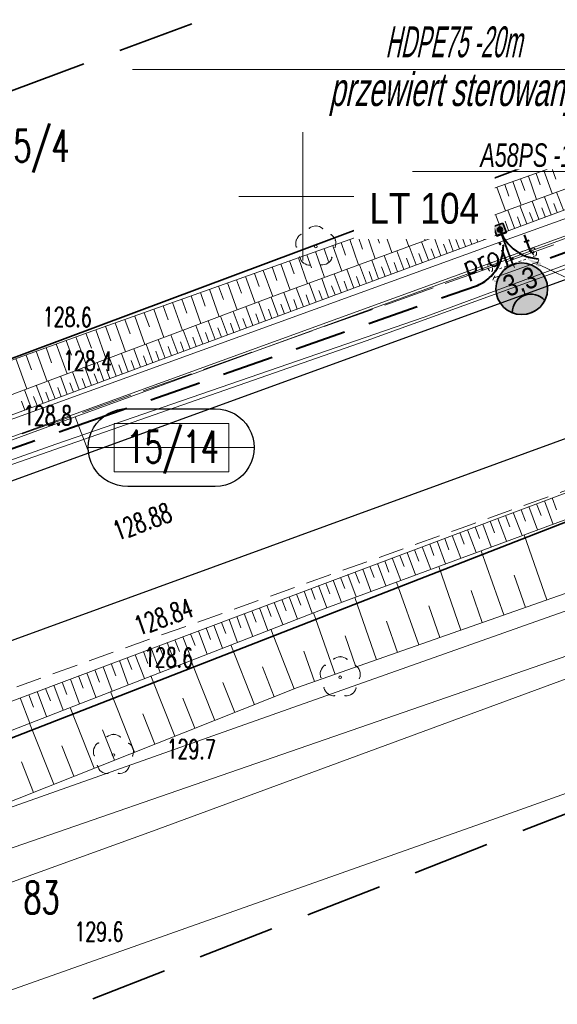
# Model space of a CAD drawing. Header units: metres. Extents: x 6496648 to 6497944, y 5962794 to 5963351.
# Tile 62 of 91: x 6497389 to 6497410, y 5963069 to 5963107. Entities that reach past the tile are written whole.
import ezdxf
from ezdxf import colors
from ezdxf.entities.mleader import LeaderData, LeaderLine
from ezdxf.math import Vec2, Vec3

# ---------------------------------------------------------------- set-up
doc = ezdxf.new("R2010")
doc.units = ezdxf.units.M
doc.header["$MEASUREMENT"] = 0
for name, pattern in [('DASHED', [19.05, 12.7, -6.35]), ('HIDDEN', [0.375, 0.25, -0.125]), ('L_0_04', [1.5, 1, -0.5]), ('mz2.0_0.5', [2.5, 2, -0.5])]:
    doc.linetypes.add(name, pattern=pattern)
doc.layers.get('0').update_dxf_attribs({"color": 8, "linetype": 'CONTINUOUS', "lineweight": 13})
doc.layers.get('DEFPOINTS').update_dxf_attribs({"linetype": 'CONTINUOUS', "lineweight": 0})
for name, color, linetype, lineweight in [('000_INNE__NIEZYDENTYFIKOWANE_', 8, 'CONTINUOUS', 13), ('211_NR_DZIAlKI', 7, 'CONTINUOUS', 25), ('217_GRANICA_KONTURU_KLASYFIKCYJNEGO', 8, 'CONTINUOUS', 13), ('218_GRANICA_UzYTKU', 8, 'CONTINUOUS', 13), ('219_LINIA_GRANICY', 3, 'CONTINUOUS', 35), ('CHODNIK__POWIERZCHNIA_', 8, 'L_0_04', 13), ('drzewo_lisciaste__punkt_', 8, 'CONTINUOUS', 13), ('E_działki', 96, 'CONTINUOUS', 30), ('E_proj_opisy_ośw.', 7, 'CONTINUOUS', 13), ('E_proj_osłona r. dz._obw. 200', 204, 'L_0_04', 20), ('E_proj_osłona r. dz._opis_obw. 100', 204, 'CONTINUOUS', 9), ('E_proj_osłona r. opis_obw. 100', 166, 'CONTINUOUS', 9), ('E_proj_ośw_latarnia', 1, 'CONTINUOUS', 35), ('E_proj_ośw_linia_obw. 100', 1, 'L_0_04', 40), ('JEZDNIA__POWIERZCHNIA_', 8, 'CONTINUOUS', 25), ('OGRODZENIE_TRWAlE__LINIA_', 8, 'CONTINUOUS', 13), ('PRZEWoD_ELEKTROENERGETYCZNY__LINIA_', 1, 'CONTINUOUS', 13), ('PRZEWoD_GAZOWY__LINIA_', 54, 'CONTINUOUS', 13), ('PRZEWoD_TELEKOMUNIKACYJNY__LINIA_', 30, 'CONTINUOUS', 13), ('przewód telekomunikacyjny - projektowany lub w budowie (linia) - ob. projektowany', 30, 'mz2.0_0.5', 13), ('przewód telekomunikacyjny - projektowany lub w budowie (linia) - ob. projektowany-Atr1', 30, 'mz2.0_0.5', 13), ('PUNKT_WYSOKOsCIOWY_NATURALNY_ATR2', 8, 'CONTINUOUS', 13), ('PUNKT_WYSOKOsCIOWY_SZTUCZNY_ATR2', 8, 'CONTINUOUS', 13), ('siatka', 8, 'CONTINUOUS', 13), ('SKARPA_NIEUMOCNIONA__POWIERZCHNIA_', 8, 'CONTINUOUS', 13), ('ZAKRES', 190, 'L_0_04', 35)]:
    doc.layers.add(name, color=color, linetype=linetype, lineweight=lineweight)
doc.layers.add('E_pomocnicza', color=3, linetype='CONTINUOUS', lineweight=13, plot=False)
doc.styles.add('Andy', font='arial.ttf', dxfattribs={"height": 2})
doc.styles.add('Annotative', font='simplex.shx')
doc.styles.add('Narrow', font='ARIALN.TTF', dxfattribs={"height": 2})
doc.styles.get("Standard").update_dxf_attribs({"font": 'simplex.shx'})
doc.dimstyles.new('wymiary', dxfattribs={"dimtxt": 0.65, "dimasz": 0.25, "dimexe": 0.25, "dimexo": 1, "dimgap": 0.1, "dimtad": 1, "dimzin": 1, "dimtxsty": 'Annotative', "dimblk": 'OBLIQUE', "dimcen": 0.0025, "dimdle": 0.05, "dimadec": 0, "dimazin": 0, "dimtfac": 1, "dimtmove": 0, "dimatfit": 3, "dimldrblk": 'NONE', "dimfxl": 1, "dimarcsym": 0})

# ---------------------------------------------------------------- blocks, each defined once
blk = doc.blocks.new('A$C5E955987')
at = {"layer": 'E_proj_ośw_latarnia'}
h = blk.add_hatch(color=7, dxfattribs=at)
h.dxf.hatch_style = 1
h.paths.add_polyline_path([(3.223, 1.824, 1), (3.408, 1.892, 1)], flags=0)
h.paths.add_polyline_path([(3.2, 1.606), (3.567, 1.742), (3.431, 2.111), (3.064, 1.976)])
h.paths.add_polyline_path([(3.223, 1.824, -1), (3.408, 1.892, -1)], flags=16)
h.paths.add_polyline_path([(0.071, 1.38, -0.683546), (0.557, 0.106, 0.679532), (1.952, 1.355, 0.687575)])
h = blk.add_hatch(color=7, dxfattribs=at)
h.dxf.hatch_style = 1
h.paths.add_polyline_path([(3.223, 1.824, 1), (3.408, 1.892, 1)])
blk.add_hatch(color=256, dxfattribs=at).paths.add_polyline_path([(0.071, 1.38, 0.389707), (0.557, 0.106), (0.557, 0.106, 0.683546)])
blk.add_lwpolyline([(3.567, 1.742), (3.2, 1.606), (3.064, 1.976), (3.431, 2.111)], close=True, dxfattribs=at)
at = {"layer": 'E_proj_ośw_latarnia', "flags": 128}
blk.add_lwpolyline([(3.132, 1.791), (1.952, 1.355)], dxfattribs=at)
at = {"layer": 'E_proj_ośw_latarnia'}
blk.add_lwpolyline([(0.071, 1.38, 0.389707), (0.557, 0.106), (0.557, 0.106, 0.683546)], format="xyb", close=True, dxfattribs=at)
for centre, radius in [((1.007, 1.007), 1.007), ((3.315, 1.858), 0.0984)]:
    blk.add_circle(centre, radius, dxfattribs=at)
blk = doc.blocks.new('*U100')
at = {"linetype": 'Continuous', "flags": 128}
blk.add_lwpolyline([(0.393, -1.118, -1.023376), (0.393, 1.118), (2.912, 1.118, -1.000213), (2.912, -1.118)], format="xyb", close=True, dxfattribs=at)
at = {"layer": 'E_pomocnicza', "color": 7, "lineweight": 0, "flags": 128}
for points in [[(0, 0.696), (0, -0.696), (3.305, -0.696), (3.305, 0.696), (0, 0.696)], [(-0.734, 0), (4.03, 0)]]:
    blk.add_lwpolyline(points, dxfattribs=at)
blk = doc.blocks.new('_None')
blk = doc.blocks.new('_Oblique')
at = {"color": 0, "linetype": 'ByBlock', "lineweight": -2}
blk.add_line((-0.5, -0.5), (0.5, 0.5), dxfattribs=at)
blk = doc.blocks.new('*D87')
at = {"layer": 'DEFPOINTS', "color": 0}
for p in [(-1.707, 2.958), (-0.958, 3.183), (0, 0)]:
    blk.add_point(p, dxfattribs=at)
at = {"layer": 'E_pomocnicza', "color": 0, "lineweight": -2}
for p, q in [((-1.915, 2.895), (-1.947, 2.885)), ((-0.735, -0.273), (-1.722, 3.005)), ((-0.958, -0.288), (-0.989, -0.298))]:
    blk.add_line(p, q, dxfattribs=at)
at = {"layer": 'E_pomocnicza', "color": 0, "lineweight": -2, "xscale": 0.25, "yscale": 0.25, "zscale": 0.25}
for p, rotation in [((-1.707, 2.958), 106.745374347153), ((-0.75, -0.226), 286.745374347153)]:
    blk.add_blockref('_Oblique', p, dxfattribs=dict(at, rotation=rotation))
at = {"layer": 'E_pomocnicza', "color": 0, "linetype": 'Continuous', "lineweight": 0, "insert": (-2.188, 1.077), "char_height": 2, "attachment_point": 5, "rotation": 286.74537, "style": 'Narrow'}
blk.add_mtext('{\\H0.75x;3,3}', dxfattribs=at)
blk = doc.blocks.new('*U86')
at = {"linetype": 'HIDDEN', "ltscale": 0.2}
for p, q in [((-0.287, -0.086), (-1.245, 3.097)), ((0.287, 0.086), (-0.67, 3.27))]:
    blk.add_line(p, q, dxfattribs=at)
at = {"linetype": 'DASHED', "ltscale": 0.02}
for centre in [(-0.958, 3.183), (0, 0)]:
    blk.add_ellipse(centre, major_axis=(0.287, 0.086), ratio=0.5, dxfattribs=at)
at = {"layer": 'E_pomocnicza', "color": 4, "lineweight": 0}
dim = blk.add_aligned_dim(p1=(0, 0), p2=(-0.958, 3.183), distance=0.783, text='{\\H0.75x;<>}', dimstyle='wymiary', override={"dimtxt": 1.3, "dimtad": 2, "dimdec": 1, "dimlfac": 1, "dimrnd": 0, "dimtxsty": 'Narrow'}, dxfattribs=at)
dim.commit()
dim.dimension.update_dxf_attribs({"geometry": '*D87', "text_midpoint": (-2.188, 1.077)})

msp = doc.modelspace()

# ---------------------------------------------------------------- linework, layer by layer
at = {"layer": '000_INNE__NIEZYDENTYFIKOWANE_', "flags": 128}
for points in [[(6497408.79, 5963100.79), (6497409.11, 5963099.88)], [(6497409.09, 5963100.9), (6497409.25, 5963100.45)], [(6497409.39, 5963101.01), (6497409.72, 5963100.11)], [(6497409.7, 5963101.12), (6497409.86, 5963100.67)], [(6497407.87, 5963100.47), (6497408.03, 5963100.01)], [(6497408.18, 5963100.58), (6497408.5, 5963099.66)], [(6497408.48, 5963100.69), (6497408.65, 5963100.23)], [(6497406.63, 5963100.03), (6497406.8, 5963099.56)], [(6497406.94, 5963100.14), (6497407.27, 5963099.21)], [(6497407.25, 5963100.25), (6497407.42, 5963099.79)], [(6497407.56, 5963100.36), (6497407.89, 5963099.44)], [(6497410.15, 5963099.46), (6497409.88, 5963100.17)], [(6497405.69, 5963099.69), (6497406.03, 5963098.75)], [(6497406.01, 5963099.81), (6497406.17, 5963099.34)], [(6497406.32, 5963099.92), (6497406.65, 5963098.98)], [(6497408.73, 5963098.93), (6497408.46, 5963099.65)], [(6497409.2, 5963099.11), (6497408.94, 5963099.82)], [(6497409.68, 5963099.28), (6497409.41, 5963099.99)], [(6497409.91, 5963099.37), (6497409.78, 5963099.73)], [(6497404.42, 5963099.24), (6497404.76, 5963098.28)], [(6497404.74, 5963099.36), (6497404.91, 5963098.88)], [(6497405.06, 5963099.47), (6497405.4, 5963098.52)], [(6497405.38, 5963099.58), (6497405.54, 5963099.11)], [(6497407.78, 5963098.58), (6497407.51, 5963099.3)], [(6497408.25, 5963098.76), (6497407.99, 5963099.47)], [(6497408.97, 5963099.02), (6497408.83, 5963099.38)], [(6497409.44, 5963099.2), (6497409.31, 5963099.55)], [(6497403.45, 5963098.9), (6497403.63, 5963098.41)], [(6497403.78, 5963099.01), (6497404.12, 5963098.05)], [(6497404.1, 5963099.13), (6497404.27, 5963098.65)], [(6497406.82, 5963098.22), (6497406.55, 5963098.94)], [(6497407.3, 5963098.4), (6497407.03, 5963099.12)], [(6497407.54, 5963098.49), (6497407.4, 5963098.85)], [(6497408.01, 5963098.67), (6497407.88, 5963099.03)], [(6497408.49, 5963098.84), (6497408.36, 5963099.2)], [(6497402.48, 5963098.55), (6497402.82, 5963097.57)], [(6497402.8, 5963098.67), (6497402.98, 5963098.18)], [(6497403.13, 5963098.78), (6497403.47, 5963097.81)], [(6497405.86, 5963097.87), (6497405.59, 5963098.59)], [(6497406.34, 5963098.05), (6497406.07, 5963098.77)], [(6497406.58, 5963098.13), (6497406.45, 5963098.49)], [(6497407.06, 5963098.31), (6497406.92, 5963098.67)], [(6497401.16, 5963098.08), (6497401.51, 5963097.09)], [(6497401.49, 5963098.2), (6497401.66, 5963097.71)], [(6497401.82, 5963098.32), (6497402.17, 5963097.33)], [(6497402.15, 5963098.44), (6497402.32, 5963097.94)], [(6497404.89, 5963097.51), (6497404.62, 5963098.23)], [(6497405.38, 5963097.69), (6497405.11, 5963098.41)], [(6497405.62, 5963097.78), (6497405.48, 5963098.14)], [(6497406.1, 5963097.96), (6497405.96, 5963098.32)], [(6497400.15, 5963097.73), (6497400.33, 5963097.22)], [(6497400.49, 5963097.85), (6497400.84, 5963096.84)], [(6497400.82, 5963097.96), (6497401, 5963097.47)], [(6497403.44, 5963096.97), (6497403.17, 5963097.7)], [(6497403.93, 5963097.15), (6497403.66, 5963097.88)], [(6497404.41, 5963097.33), (6497404.14, 5963098.06)], [(6497404.65, 5963097.42), (6497404.52, 5963097.78)], [(6497405.14, 5963097.6), (6497405, 5963097.96)], [(6497399.14, 5963097.37), (6497399.5, 5963096.35)], [(6497399.48, 5963097.49), (6497399.66, 5963096.98)], [(6497399.82, 5963097.61), (6497400.17, 5963096.6)], [(6497402.47, 5963096.61), (6497402.2, 5963097.34)], [(6497402.95, 5963096.79), (6497402.68, 5963097.52)], [(6497403.68, 5963097.06), (6497403.55, 5963097.42)], [(6497404.17, 5963097.24), (6497404.03, 5963097.6)], [(6497398.11, 5963097), (6497398.29, 5963096.49)], [(6497398.45, 5963097.12), (6497398.82, 5963096.1)], [(6497398.8, 5963097.25), (6497398.98, 5963096.73)], [(6497401.49, 5963096.25), (6497401.22, 5963096.98)], [(6497401.98, 5963096.43), (6497401.71, 5963097.16)], [(6497402.71, 5963096.7), (6497402.58, 5963097.07)], [(6497403.2, 5963096.88), (6497403.06, 5963097.25)], [(6497397.06, 5963096.63), (6497397.44, 5963095.58)], [(6497397.41, 5963096.75), (6497397.6, 5963096.23)], [(6497397.76, 5963096.88), (6497398.13, 5963095.84)], [(6497400.51, 5963095.88), (6497400.24, 5963096.62)], [(6497401, 5963096.06), (6497400.73, 5963096.8)], [(6497401.74, 5963096.34), (6497401.6, 5963096.7)], [(6497402.22, 5963096.52), (6497402.09, 5963096.88)], [(6497396, 5963096.25), (6497396.19, 5963095.72)], [(6497396.36, 5963096.38), (6497396.73, 5963095.31)], [(6497396.71, 5963096.5), (6497396.9, 5963095.98)], [(6497399.53, 5963095.52), (6497399.25, 5963096.26)], [(6497400.02, 5963095.7), (6497399.74, 5963096.44)], [(6497400.26, 5963095.79), (6497400.13, 5963096.16)], [(6497400.76, 5963095.97), (6497400.62, 5963096.34)], [(6497401.25, 5963096.16), (6497401.11, 5963096.52)], [(6497394.91, 5963095.87), (6497395.3, 5963094.78)], [(6497395.28, 5963096), (6497395.47, 5963095.45)], [(6497395.64, 5963096.12), (6497396.02, 5963095.05)], [(6497398.54, 5963095.15), (6497398.26, 5963095.89)], [(6497399.03, 5963095.33), (6497398.76, 5963096.08)], [(6497399.28, 5963095.43), (6497399.14, 5963095.8)], [(6497399.77, 5963095.61), (6497399.64, 5963095.98)], [(6497393.81, 5963095.47), (6497394.01, 5963094.92)], [(6497394.18, 5963095.61), (6497394.57, 5963094.5)], [(6497394.55, 5963095.74), (6497394.74, 5963095.19)], [(6497397.55, 5963094.79), (6497397.28, 5963095.52)], [(6497398.05, 5963094.97), (6497397.77, 5963095.71)], [(6497398.29, 5963095.06), (6497398.16, 5963095.43)], [(6497398.79, 5963095.24), (6497398.65, 5963095.61)], [(6497392.68, 5963095.07), (6497393.08, 5963093.94)], [(6497393.06, 5963095.21), (6497393.26, 5963094.65)], [(6497393.44, 5963095.34), (6497393.83, 5963094.23)], [(6497396.58, 5963094.42), (6497396.3, 5963095.15)], [(6497397.06, 5963094.6), (6497396.79, 5963095.34)], [(6497397.31, 5963094.69), (6497397.17, 5963095.06)], [(6497397.8, 5963094.88), (6497397.66, 5963095.24)], [(6497391.54, 5963094.67), (6497391.75, 5963094.09)], [(6497391.92, 5963094.8), (6497392.33, 5963093.66)], [(6497392.3, 5963094.94), (6497392.51, 5963094.37)], [(6497395.6, 5963094.06), (6497395.33, 5963094.79)], [(6497396.09, 5963094.24), (6497395.82, 5963094.97)], [(6497396.33, 5963094.33), (6497396.2, 5963094.7)], [(6497396.82, 5963094.51), (6497396.68, 5963094.88)], [(6497390.38, 5963094.25), (6497390.8, 5963093.09)], [(6497390.77, 5963094.39), (6497390.98, 5963093.81)], [(6497391.15, 5963094.53), (6497391.57, 5963093.38)], [(6497394.15, 5963093.52), (6497393.88, 5963094.24)], [(6497394.63, 5963093.7), (6497394.36, 5963094.43)], [(6497395.12, 5963093.88), (6497394.85, 5963094.61)], [(6497395.36, 5963093.97), (6497395.22, 5963094.33)], [(6497395.84, 5963094.15), (6497395.71, 5963094.52)], [(6497389.6, 5963093.97), (6497390.02, 5963092.79)], [(6497389.99, 5963094.11), (6497390.2, 5963093.52)], [(6497393.19, 5963093.17), (6497392.92, 5963093.88)], [(6497393.67, 5963093.34), (6497393.4, 5963094.06)], [(6497394.39, 5963093.61), (6497394.26, 5963093.97)], [(6497394.87, 5963093.79), (6497394.74, 5963094.15)], [(6497388.81, 5963093.68), (6497389.24, 5963092.5)], [(6497389.21, 5963093.82), (6497389.42, 5963093.24)], [(6497392.23, 5963092.81), (6497391.97, 5963093.53)], [(6497392.71, 5963092.99), (6497392.45, 5963093.7)], [(6497393.43, 5963093.25), (6497393.3, 5963093.61)], [(6497393.91, 5963093.43), (6497393.78, 5963093.79)], [(6497391.28, 5963092.46), (6497391.02, 5963093.17)], [(6497391.76, 5963092.63), (6497391.49, 5963093.35)], [(6497392.47, 5963092.9), (6497392.34, 5963093.26)], [(6497392.95, 5963093.08), (6497392.82, 5963093.44)], [(6497390.34, 5963092.11), (6497390.07, 5963092.81)], [(6497390.81, 5963092.28), (6497390.55, 5963092.99)], [(6497391.05, 5963092.37), (6497390.91, 5963092.73)], [(6497391.52, 5963092.55), (6497391.39, 5963092.9)], [(6497392, 5963092.72), (6497391.86, 5963093.08)], [(6497389.4, 5963091.76), (6497389.14, 5963092.46)], [(6497389.87, 5963091.93), (6497389.6, 5963092.64)], [(6497390.1, 5963092.02), (6497389.97, 5963092.37)], [(6497390.57, 5963092.19), (6497390.44, 5963092.55)], [(6497389.16, 5963091.67), (6497389.03, 5963092.02)], [(6497389.63, 5963091.85), (6497389.5, 5963092.2)], [(6497409.41, 5963088.13), (6497409.75, 5963087.22)], [(6497409.71, 5963088.25), (6497409.88, 5963087.79)], [(6497408.5, 5963087.79), (6497408.67, 5963087.34)], [(6497408.8, 5963087.91), (6497409.14, 5963087)], [(6497409.11, 5963088.02), (6497409.28, 5963087.57)], [(6497407.3, 5963087.34), (6497407.47, 5963086.89)], [(6497407.6, 5963087.45), (6497407.94, 5963086.56)], [(6497407.9, 5963087.57), (6497408.07, 5963087.12)], [(6497408.2, 5963087.68), (6497408.54, 5963086.78)], [(6497406.41, 5963087.01), (6497406.75, 5963086.12)], [(6497406.71, 5963087.12), (6497406.88, 5963086.67)], [(6497407.01, 5963087.23), (6497407.34, 5963086.34)], [(6497405.23, 5963086.56), (6497405.56, 5963085.68)], [(6497405.53, 5963086.67), (6497405.69, 5963086.23)], [(6497405.82, 5963086.79), (6497406.16, 5963085.9)], [(6497406.12, 5963086.9), (6497406.28, 5963086.45)], [(6497409.51, 5963084.28), (6497408.62, 5963086.81)], [(6497404.35, 5963086.23), (6497404.52, 5963085.79)], [(6497404.65, 5963086.34), (6497404.98, 5963085.46)], [(6497404.94, 5963086.45), (6497405.1, 5963086.01)], [(6497407.83, 5963083.69), (6497406.95, 5963086.19)], [(6497403.19, 5963085.8), (6497403.35, 5963085.36)], [(6497403.48, 5963085.91), (6497403.81, 5963085.03)], [(6497403.77, 5963086.01), (6497403.94, 5963085.58)], [(6497404.06, 5963086.12), (6497404.39, 5963085.25)], [(6497402.33, 5963085.47), (6497402.65, 5963084.61)], [(6497402.61, 5963085.58), (6497402.78, 5963085.15)], [(6497402.9, 5963085.69), (6497403.23, 5963084.82)], [(6497406.16, 5963083.1), (6497405.29, 5963085.58)], [(6497401.18, 5963085.04), (6497401.5, 5963084.18)], [(6497401.46, 5963085.15), (6497401.63, 5963084.72)], [(6497401.75, 5963085.26), (6497402.07, 5963084.39)], [(6497402.04, 5963085.36), (6497402.2, 5963084.93)], [(6497408.67, 5963083.98), (6497408.23, 5963085.24)], [(6497400.32, 5963084.72), (6497400.48, 5963084.29)], [(6497400.61, 5963084.83), (6497400.93, 5963083.97)], [(6497400.89, 5963084.93), (6497401.05, 5963084.51)], [(6497404.51, 5963082.52), (6497403.64, 5963084.97)], [(6497399.17, 5963084.29), (6497399.34, 5963083.85)], [(6497399.46, 5963084.4), (6497399.79, 5963083.53)], [(6497399.75, 5963084.5), (6497399.91, 5963084.07)], [(6497400.04, 5963084.61), (6497400.36, 5963083.76)], [(6497402.87, 5963081.94), (6497402.02, 5963084.37)], [(6497406.99, 5963083.39), (6497406.55, 5963084.64)], [(6497398.3, 5963083.96), (6497398.63, 5963083.08)], [(6497398.59, 5963084.07), (6497398.76, 5963083.63)], [(6497398.88, 5963084.18), (6497399.21, 5963083.31)], [(6497405.33, 5963082.81), (6497404.9, 5963084.04)], [(6497397.12, 5963083.51), (6497397.45, 5963082.62)], [(6497397.42, 5963083.63), (6497397.58, 5963083.18)], [(6497397.71, 5963083.74), (6497398.04, 5963082.85)], [(6497398.01, 5963083.85), (6497398.17, 5963083.41)], [(6497401.25, 5963081.37), (6497400.41, 5963083.77)], [(6497396.22, 5963083.18), (6497396.39, 5963082.73)], [(6497396.52, 5963083.29), (6497396.86, 5963082.39)], [(6497396.82, 5963083.4), (6497396.99, 5963082.96)], [(6497399.66, 5963080.81), (6497398.74, 5963083.13)], [(6497403.69, 5963082.23), (6497403.26, 5963083.45)], [(6497395.31, 5963082.84), (6497395.66, 5963081.93)], [(6497395.62, 5963082.95), (6497395.79, 5963082.5)], [(6497395.92, 5963083.06), (6497396.26, 5963082.16)], [(6497402.06, 5963081.66), (6497401.64, 5963082.87)], [(6497394.09, 5963082.37), (6497394.43, 5963081.45)], [(6497394.39, 5963082.49), (6497394.57, 5963082.03)], [(6497394.7, 5963082.61), (6497395.05, 5963081.69)], [(6497395.01, 5963082.72), (6497395.18, 5963082.26)], [(6497398.11, 5963080.19), (6497397.19, 5963082.52)], [(6497393.15, 5963082.02), (6497393.33, 5963081.56)], [(6497393.46, 5963082.14), (6497393.82, 5963081.21)], [(6497393.78, 5963082.26), (6497393.95, 5963081.79)], [(6497400.45, 5963081.09), (6497400.03, 5963082.28)], [(6497392.21, 5963081.67), (6497392.56, 5963080.72)], [(6497392.52, 5963081.79), (6497392.7, 5963081.32)], [(6497392.84, 5963081.91), (6497393.19, 5963080.97)], [(6497396.56, 5963079.58), (6497395.63, 5963081.92)], [(6497398.88, 5963080.5), (6497398.42, 5963081.66)], [(6497390.93, 5963081.19), (6497391.29, 5963080.23)], [(6497391.25, 5963081.31), (6497391.43, 5963080.83)], [(6497391.57, 5963081.43), (6497391.93, 5963080.48)], [(6497391.89, 5963081.55), (6497392.07, 5963081.07)], [(6497395, 5963078.96), (6497394.07, 5963081.31)], [(6497389.96, 5963080.82), (6497390.15, 5963080.34)], [(6497390.29, 5963080.95), (6497390.65, 5963079.98)], [(6497390.61, 5963081.07), (6497390.79, 5963080.59)], [(6497397.34, 5963079.89), (6497396.87, 5963081.05)], [(6497388.98, 5963080.46), (6497389.35, 5963079.47)], [(6497389.31, 5963080.58), (6497389.49, 5963080.09)], [(6497389.64, 5963080.7), (6497390, 5963079.73)], [(6497393.43, 5963078.34), (6497392.5, 5963080.7)], [(6497395.78, 5963079.27), (6497395.32, 5963080.44)], [(6497391.86, 5963077.72), (6497390.92, 5963080.08)], [(6497394.22, 5963078.65), (6497393.75, 5963079.83)], [(6497390.28, 5963077.09), (6497389.34, 5963079.47)], [(6497392.65, 5963078.03), (6497392.18, 5963079.21)], [(6497391.07, 5963077.4), (6497390.6, 5963078.59)], [(6497389.49, 5963076.77), (6497389.02, 5963077.97)]]:
    msp.add_lwpolyline(points, dxfattribs=at)
at = {"layer": '217_GRANICA_KONTURU_KLASYFIKCYJNEGO', "flags": 128}
for points in [[(6497342.39, 5963076.41), (6497423.41, 5963106.67)], [(6497425.44, 5963093.23), (6497372.92, 5963072.77)]]:
    msp.add_lwpolyline(points, dxfattribs=at)
at = {"layer": '218_GRANICA_UzYTKU', "flags": 128}
for points in [[(6497342.39, 5963076.41), (6497423.41, 5963106.67)], [(6497372.92, 5963072.77), (6497425.44, 5963093.23)]]:
    msp.add_lwpolyline(points, dxfattribs=at)
at = {"layer": '219_LINIA_GRANICY', "flags": 128}
for points in [[(6497423.41, 5963106.67), (6497342.39, 5963076.41)], [(6497343.42, 5963061.28), (6497425.44, 5963093.23)]]:
    msp.add_lwpolyline(points, dxfattribs=at)
at = {"layer": 'CHODNIK__POWIERZCHNIA_', "flags": 128}
msp.add_lwpolyline([(6497416.61, 5963090.84), (6497406.21, 5963087.09), (6497383.87, 5963079.12), (6497365.67, 5963072.48), (6497348.08, 5963065.95), (6497341.42, 5963063.65), (6497336.72, 5963061.9), (6497328.2, 5963058.94), (6497320.42, 5963056.12), (6497307.78, 5963052.94), (6497288.44, 5963048.12), (6497270.47, 5963045.21), (6497267.4, 5963044.84), (6497259.42, 5963044.17), (6497252.1, 5963043.54), (6497245.72, 5963043.21), (6497232.8, 5963042.6), (6497224.86, 5963042.8), (6497211.02, 5963043.54), (6497201.74, 5963044.35), (6497197.15, 5963045.02), (6497193.3, 5963045.62), (6497193.66, 5963047.24), (6497198.88, 5963046.11), (6497200.71, 5963045.93), (6497215.35, 5963045.11), (6497237.57, 5963044.4), (6497245.86, 5963044.71), (6497250.99, 5963045.15), (6497270.38, 5963046.97), (6497289.33, 5963050.32), (6497307.6, 5963054.69), (6497322.17, 5963058.51), (6497327.62, 5963060.58), (6497335.93, 5963063.44), (6497340.19, 5963065.02), (6497347.45, 5963067.64), (6497364.96, 5963074.06), (6497383.23, 5963080.72), (6497420.8, 5963094.41)], dxfattribs=at)
at = {"layer": 'DEFPOINTS', "linetype": 'Continuous'}
for points in [[(6497643.11, 5963182.806), (6497596.147, 5963165.645), (6497596.241, 5963165.389), (6497596.147, 5963165.645), (6497549.184, 5963148.484), (6497549.082, 5963148.773), (6497549.158, 5963148.559), (6497502.108, 5963131.637), (6497502.226, 5963131.325), (6497502.108, 5963131.637), (6497455.059, 5963114.716), (6497455.213, 5963114.328), (6497455.059, 5963114.716), (6497408.055, 5963097.666), (6497408.251, 5963097.232), (6497408.055, 5963097.666), (6497361.052, 5963080.616), (6497361.06, 5963080.618), (6497361.058, 5963080.618), (6497313.974, 5963063.795), (6497313.777, 5963064.34), (6497313.974, 5963063.795), (6497264.99, 5963053.548)], [(6497566.135, 5963154.547), (6497553.426, 5963150.07), (6497543.642, 5963146.606), (6497529.484, 5963141.529), (6497512.629, 5963135.269), (6497489.259, 5963126.409), (6497478.599, 5963122.729), (6497468.009, 5963119.059), (6497449.519, 5963112.439), (6497435.699, 5963107.429), (6497426.829, 5963104.339), (6497411.039, 5963098.659), (6497391.115, 5963091.415), (6497364.649, 5963081.724), (6497341.305, 5963073.243), (6497324.879, 5963067.374), (6497317.094, 5963064.719), (6497303.054, 5963060.942), (6497292.628, 5963058.63), (6497281.118, 5963056.345)], [(6497391.655, 5963090.016), (6497391.115, 5963091.415)]]:
    msp.add_lwpolyline(points, dxfattribs=at)
at = {"layer": 'drzewo_lisciaste__punkt_'}
for centre in [(6497400.5, 5963098.05), (6497401.45, 5963081.26), (6497392.61, 5963078.23)]:
    msp.add_circle(centre, 0.05, dxfattribs=at)
for centre, radius, start, end in [((6497400.493, 5963098.435), 0.416, 49.0972, 127.7157), ((6497400.152, 5963098.157), 0.436, 123.0338, 197.9596), ((6497400.869, 5963098.172), 0.411, 337.4921, 56.7208), ((6497400.276, 5963097.731), 0.411, 192.7435, 272.363), ((6497400.738, 5963097.738), 0.409, 264.0777, 344.1171), ((6497401.456, 5963081.651), 0.409, 49.8571, 129.7238), ((6497401.102, 5963081.382), 0.431, 124.0623, 199.8341), ((6497401.814, 5963081.367), 0.42, 339.6311, 57.1911), ((6497401.225, 5963080.963), 0.427, 195.6276, 272.4074), ((6497401.692, 5963080.923), 0.386, 263.0831, 347.4782), ((6497392.614, 5963078.623), 0.407, 49.5173, 129.6028), ((6497392.261, 5963078.354), 0.43, 124.1417, 200.1643), ((6497392.991, 5963078.352), 0.4, 336.8204, 58.1107), ((6497392.357, 5963077.881), 0.369, 189.3148, 277.0308), ((6497392.843, 5963077.923), 0.415, 264.7023, 343.6266)]:
    msp.add_arc(centre, radius, start, end, dxfattribs=at)
for p in [(6497400.51, 5963098.85), (6497399.92, 5963098.52), (6497400.25, 5963098.76), (6497400.77, 5963098.75), (6497401.09, 5963098.51), (6497399.74, 5963098.3), (6497401.26, 5963098.29), (6497399.75, 5963098.03), (6497401.25, 5963098.01), (6497399.87, 5963097.64), (6497400.02, 5963097.41), (6497400.29, 5963097.33), (6497400.69, 5963097.33), (6497400.96, 5963097.4), (6497401.12, 5963097.63), (6497401.2, 5963081.97), (6497401.46, 5963082.06), (6497401.72, 5963081.96), (6497400.87, 5963081.73), (6497402.04, 5963081.72), (6497400.69, 5963081.51), (6497400.7, 5963081.24), (6497402.2, 5963081.22), (6497402.21, 5963081.5), (6497400.82, 5963080.85), (6497402.07, 5963080.84), (6497400.97, 5963080.62), (6497401.24, 5963080.54), (6497401.64, 5963080.54), (6497401.91, 5963080.61), (6497392.36, 5963078.94), (6497392.62, 5963079.03), (6497392.88, 5963078.93), (6497392.03, 5963078.7), (6497393.2, 5963078.69), (6497391.85, 5963078.48), (6497391.86, 5963078.21), (6497393.36, 5963078.19), (6497393.37, 5963078.47), (6497391.98, 5963077.82), (6497393.23, 5963077.81), (6497392.13, 5963077.59), (6497392.4, 5963077.51), (6497392.8, 5963077.51), (6497393.07, 5963077.58)]:
    msp.add_point(p, dxfattribs=at)
at = {"layer": 'JEZDNIA__POWIERZCHNIA_', "flags": 128}
for points in [[(6497598.76, 5963158.58), (6497531.74, 5963134.36), (6497471, 5963112.52), (6497465.43, 5963110.5), (6497459.68, 5963108.41), (6497447.39, 5963104.14), (6497420.8, 5963094.41), (6497383.23, 5963080.72), (6497364.96, 5963074.06), (6497347.45, 5963067.64), (6497340.19, 5963065.02), (6497335.93, 5963063.44), (6497327.62, 5963060.58), (6497322.17, 5963058.51), (6497307.6, 5963054.69), (6497289.33, 5963050.32)], [(6497286, 5963055.64), (6497291.06, 5963056.7), (6497315.76, 5963062.79), (6497319.51, 5963063.85), (6497331.33, 5963068.1), (6497351.75, 5963075.37), (6497378.63, 5963085.28), (6497411.58, 5963097.26), (6497420.33, 5963100.32), (6497427.37, 5963102.94), (6497436.24, 5963106.03), (6497463.88, 5963116.05), (6497468.55, 5963117.66), (6497479.14, 5963121.33), (6497489.8, 5963125.01), (6497503.08, 5963129.84), (6497513.17, 5963133.87), (6497525.68, 5963138.53), (6497534.37, 5963141.73), (6497562, 5963151.52), (6497567.42, 5963153.38)]]:
    msp.add_lwpolyline(points, dxfattribs=at)
at = {"layer": 'OGRODZENIE_TRWAlE__LINIA_', "flags": 128}
msp.add_lwpolyline([(6497425.9, 5963089.38), (6497378.41, 5963072.58)], dxfattribs=at)
at = {"layer": 'PRZEWoD_ELEKTROENERGETYCZNY__LINIA_', "flags": 128}
for points in [[(6497487.45, 5963156.14), (6497489.85, 5963140.11), (6497477.09, 5963135.33), (6497465.18, 5963130.88), (6497457.06, 5963127.84), (6497447.51, 5963124.47), (6497428.41, 5963117.7), (6497428.38, 5963117.54), (6497426.62, 5963106.69), (6497425.35, 5963100.64), (6497423.43, 5963092.54), (6497423.39, 5963092.39), (6497419.09, 5963084.45), (6497394.13, 5963075.26), (6497377.5, 5963069.25), (6497359.4, 5963063.1), (6497344.68, 5963058.25), (6497337.97, 5963056.06), (6497319.61, 5963049.11), (6497313.85, 5963046.98), (6497305.53, 5963044.47), (6497298.28, 5963042.49), (6497271.23, 5963037.68)], [(6497567.54, 5963154.8), (6497546.81, 5963147.29), (6497514.51, 5963135.67), (6497478.38, 5963122.73), (6497451.64, 5963112.61), (6497422.76, 5963101.97), (6497404.73, 5963095.29), (6497390.36, 5963090.35), (6497350.61, 5963076.26), (6497322.24, 5963066.53), (6497305.6, 5963061.28), (6497303.77, 5963060.75), (6497301.79, 5963060.09), (6497289.9, 5963057.19), (6497278.11, 5963055.46)], [(6497486.85, 5963134.14), (6497489.83, 5963133.98), (6497489.84, 5963134.39), (6497491.12, 5963135.66), (6497490.96, 5963137.82), (6497477.64, 5963133.07), (6497444.82, 5963122.94), (6497428.73, 5963117.78), (6497411.52, 5963111.48), (6497410.88, 5963110.06), (6497419.17, 5963085.79), (6497418.43, 5963084.91), (6497368.11, 5963067.51), (6497326.52, 5963052.82), (6497303.09, 5963044.9), (6497255.44, 5963037.56), (6497250.69, 5963036.83), (6497248.79, 5963035.15), (6497247.28, 5963029.41), (6497246.67, 5963025.67), (6497246.14, 5963022.99)]]:
    msp.add_lwpolyline(points, dxfattribs=at)
at = {"layer": 'PRZEWoD_GAZOWY__LINIA_', "flags": 128}
msp.add_lwpolyline([(6497467.27, 5963118.39), (6497444.19, 5963109.69), (6497423.33, 5963101.92), (6497402.46, 5963094.37), (6497384.8, 5963088.22), (6497372.06, 5963083.69), (6497351.77, 5963076.54), (6497343.1, 5963073.52), (6497336.35, 5963071.21), (6497322.22, 5963066.33), (6497303.83, 5963060.49), (6497289.79, 5963057.02), (6497279.18, 5963055.46), (6497276.89, 5963055.16), (6497269.84, 5963054.34), (6497267.44, 5963054.07), (6497267.44, 5963053.9), (6497267.42, 5963053.17)], dxfattribs=at)
at = {"layer": 'PRZEWoD_TELEKOMUNIKACYJNY__LINIA_', "flags": 128}
msp.add_lwpolyline([(6497261.71, 5963034.62), (6497300.12, 5963040.13), (6497313.75, 5963042.01), (6497359.93, 5963058.92), (6497407.54, 5963075.77), (6497418.86, 5963079.81), (6497425.22, 5963090.16), (6497463.74, 5963104.76)], dxfattribs=at)
at = {"layer": 'siatka', "flags": 128}
for points in [[(6497400, 5963097.5), (6497400, 5963102.5)], [(6497397.5, 5963100), (6497402.5, 5963100)]]:
    msp.add_lwpolyline(points, dxfattribs=at)
at = {"layer": 'SKARPA_NIEUMOCNIONA__POWIERZCHNIA_', "flags": 128}
for points in [[(6497416.26, 5963102.5), (6497408.01, 5963099.48), (6497398.85, 5963096.11), (6497381.25, 5963089.5), (6497380.78, 5963090.78), (6497391.63, 5963094.7), (6497409.06, 5963100.89), (6497415.94, 5963103.35)], [(6497416.26, 5963102.5), (6497416.53, 5963101.78), (6497411.82, 5963100.08), (6497391.18, 5963092.42), (6497372.17, 5963085.38), (6497348.5, 5963076.5), (6497326.11, 5963068.48), (6497318.16, 5963065.69), (6497307.39, 5963062.54), (6497298.8, 5963060.5), (6497287.81, 5963057.86)], [(6497285.95, 5963059.01), (6497295.78, 5963061.42), (6497302.65, 5963063.19), (6497306.21, 5963064.2), (6497332.01, 5963072.44), (6497341.93, 5963075.75), (6497353.9, 5963080.32), (6497370.62, 5963086.54), (6497376.33, 5963088.46), (6497381.25, 5963089.5), (6497398.85, 5963096.11), (6497408.01, 5963099.48)], [(6497348.26, 5963065.46), (6497365.89, 5963072.08), (6497384.07, 5963078.61), (6497416.61, 5963090.84), (6497416.9, 5963089.86), (6497400.68, 5963083.88), (6497384.54, 5963077.6), (6497366.23, 5963070.85), (6497348.59, 5963064.46)], [(6497416.9, 5963089.86), (6497419.39, 5963087.75), (6497399.79, 5963080.86), (6497385.62, 5963075.24), (6497378.36, 5963072.63), (6497367.01, 5963068.54), (6497349.33, 5963062.2), (6497348.59, 5963064.46), (6497366.23, 5963070.85), (6497384.54, 5963077.6), (6497400.68, 5963083.88)]]:
    msp.add_lwpolyline(points, dxfattribs=at)
at = {"layer": 'ZAKRES', "ltscale": 3, "flags": 128}
msp.add_lwpolyline([(6497692.5, 5963219.5), (6497716, 5963186.5), (6497672.2, 5963172.1), (6497502, 5963111.8), (6497349, 5963052), (6497312.6, 5963038.4), (6497228.6, 5963030.4), (6497133.5, 5963045.2), (6496948.4, 5963119.5), (6496936.6, 5963083.2), (6496927.9, 5963075.7), (6496873, 5963095.9), (6496849.7, 5963104.2), (6496824.8, 5963105.1), (6496784.8, 5963107.4), (6496786.6, 5963174.3), (6496788.5, 5963184), (6496695.2, 5963217.9), (6496711.8, 5963253.1), (6496961, 5963151.5), (6497143.1, 5963082.8), (6497228.1, 5963066.8), (6497302.3, 5963072), (6497492.1, 5963142.6)], close=True, dxfattribs=at)

# ---------------------------------------------------------------- block references
at = {"layer": 'E_działki', "xscale": 1.353559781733, "yscale": 1.353559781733, "zscale": 1.353559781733}
msp.add_blockref('*U100', (6497392.64, 5963090.213), dxfattribs=at)
at = {"layer": 'E_proj_ośw_latarnia', "rotation": 90}
msp.add_blockref('A$C5E955987', (6497409.536, 5963095.393), dxfattribs=at)

# ---------------------------------------------------------------- texts
at = {"layer": '211_NR_DZIAlKI', "width": 0.66}
for s, p in [('55/4', (6497388, 5963101.35)), ('15/14', (6497393.12, 5963089.62)), ('83', (6497389.1, 5963072.05))]:
    msp.add_text(s, height=1.25, dxfattribs=at).set_placement(p)
at = {"layer": 'PUNKT_WYSOKOsCIOWY_NATURALNY_ATR2', "width": 0.66}
for s, p in [('128.6', (6497389.85, 5963094.94)), ('128.4', (6497390.64, 5963093.23)), ('128.6', (6497393.8, 5963081.67)), ('129.7', (6497394.68, 5963078.1))]:
    msp.add_text(s, height=0.75, rotation=359.2, dxfattribs=at).set_placement(p)
for s, p in [('128.8', (6497389.09, 5963091.09)), ('129.6', (6497391.09, 5963070.97))]:
    msp.add_text(s, height=0.75, dxfattribs=at).set_placement(p)
at = {"layer": 'PUNKT_WYSOKOsCIOWY_SZTUCZNY_ATR2', "width": 0.66}
for s, rotation, p in [('128.88', 20, (6497392.76, 5963086.57)), ('128.84', 19.6, (6497393.59, 5963082.87))]:
    msp.add_text(s, height=0.75, rotation=rotation, dxfattribs=at).set_placement(p)

# ---------------------------------------------------------------- next in the draw order: leaders
at = {"layer": 'E_proj_osłona r. dz._opis_obw. 100'}
ml = msp.add_multileader_mtext('Standard', dxfattribs=at)
ml.set_content('\\fArial Narrow|b0|i1|c238|p34;\\W0.8;A58PS -1,5m ', color=256, style='Narrow')
ml.set_leader_properties(color=256, linetype='CONTINUOUS', lineweight=-1)
ml.build(insert=Vec2(0, 0))
ml.multileader.update_dxf_attribs({"has_dogleg": 0, "text_left_attachment_type": 6, "text_right_attachment_type": 6, "dogleg_length": 0.274, "arrow_head_size": 0.572})
ctx = ml.context
ctx.base_point, ctx.char_height, ctx.arrow_head_size, ctx.landing_gap_size, ctx.plane_origin = Vec3(6497406.624, 5963100.969), 0.9144, 0.572, 0.3, Vec3(6497433.051, 5963103.018)
ctx.left_attachment, ctx.right_attachment, ctx.text_align_type = 6, 6, 1
notes = []
notes.append((ctx, [(0, (1, 1, 0), (6497412.468, 5963100.969), (-1, 0), 0.274, [(0, [(6497414.287, 5963099.567)], 0, [])])]))
ctx.mtext.insert, ctx.mtext.alignment, ctx.mtext.line_spacing_factor, ctx.mtext.line_spacing_style = Vec3(6497409.409, 5963102.068), 2, 0.9, 2
ctx.mtext.has_bg_fill, ctx.mtext.bg_color, ctx.mtext.bg_scale_factor, ctx.mtext.bg_transparency, ctx.mtext.use_window_bg_color = 1, -1073741824, 1.1, 0, 1
for ctx, leaders in notes:
    for number, flags, end, landing, length, lines in leaders:
        leader = LeaderData()
        leader.index, (leader.has_last_leader_line, leader.has_dogleg_vector, leader.attachment_direction) = number, flags
        leader.last_leader_point, leader.dogleg_vector, leader.dogleg_length = Vec3(end), Vec3(landing), length
        for number, points, colour, breaks in lines:
            line = LeaderLine()
            line.index, line.vertices, line.color, line.breaks = number, Vec3.list(points), colors.encode_raw_color(colour), breaks
            leader.lines.append(line)
        ctx.leaders.append(leader)

# ---------------------------------------------------------------- next in the draw order: leaders
at = {"layer": 'E_proj_opisy_ośw.', "color": 10}
ml = msp.add_multileader_mtext('Standard', dxfattribs=at)
ml.set_content('\\A1;LT 104', color=10, style='Narrow')
ml.set_leader_properties(color=256)
ml.set_arrow_properties(name='NONE')
ml.build(insert=Vec2(0, 0))
ml.multileader.update_dxf_attribs({"leader_type": 0, "has_dogleg": 0, "has_text_frame": 1, "text_left_attachment_type": 3, "dogleg_length": 0.36, "arrow_head_size": 0, "scale": 0.7})
ctx = ml.context
ctx.base_point, ctx.scale, ctx.char_height, ctx.arrow_head_size, ctx.landing_gap_size, ctx.plane_origin = Vec3(6497402.169, 5963099.524), 0.7, 1.2, 0, 0.42, Vec3(6498252.368, 5962996.294)
ctx.left_attachment = 3
ctx.mtext.insert, ctx.mtext.line_spacing_factor, ctx.mtext.flow_direction = Vec3(6497402.589, 5963100.139), 0.266667, 5
ctx.mtext.has_bg_fill, ctx.mtext.bg_color, ctx.mtext.bg_scale_factor, ctx.mtext.bg_transparency, ctx.mtext.use_window_bg_color = 1, -1073741824, 1.5, 0, 1

# ---------------------------------------------------------------- next in the draw order: block references
at = {"layer": 'E_proj_osłona r. dz._obw. 200', "xscale": 0.54864, "yscale": 0.54864, "zscale": 0.54864, "rotation": 93.200706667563}
msp.add_blockref('*U86', (6497409.009, 5963097.845), dxfattribs=at)

# ---------------------------------------------------------------- next in the draw order: texts
at = {"layer": 'przewód telekomunikacyjny - projektowany lub w budowie (linia) - ob. projektowany-Atr1', "color": 30, "width": 0.9}
msp.add_text('proj. t', height=0.75, rotation=19.558, dxfattribs=at).set_placement((6497406.37, 5963096.9))

# ---------------------------------------------------------------- next in the draw order: leaders
at = {"layer": 'E_proj_osłona r. opis_obw. 100', "linetype": 'Continuous', "lineweight": 13}
ml = msp.add_multileader_mtext('Standard', dxfattribs=at)
ml.set_content('{\\fArial Narrow|b0|i0|c238|p34;\\H0.92308x;\\Q12;\\W0.6;HDPE75 -20m\\P\\fArial|b0|i0|c238|p34;\\H1.0833x;przewiert sterowany }', color=256, style='Andy')
ml.set_leader_properties(color=256, linetype='CONTINUOUS', lineweight=-1)
ml.build(insert=Vec2(0, 0))
ml.multileader.update_dxf_attribs({"has_dogleg": 0, "text_left_attachment_type": 6, "text_right_attachment_type": 6, "dogleg_length": 0.36, "arrow_head_size": 0.75})
ctx = ml.context
ctx.base_point, ctx.char_height, ctx.arrow_head_size, ctx.landing_gap_size, ctx.plane_origin = Vec3(6497400.693, 5963104.944), 1.3, 0.75, 0.2, Vec3(6497422.593, 5963094.059)
ctx.left_attachment, ctx.right_attachment, ctx.text_align_type = 6, 6, 1
notes = []
notes.append((ctx, [(0, (1, 1, 0), (6497411.409, 5963104.944), (-1, 0), 0.36, [(0, [(6497415.938, 5963100.131)], 0, [])])]))
ctx.mtext.insert, ctx.mtext.alignment, ctx.mtext.line_spacing_factor, ctx.mtext.line_spacing_style = Vec3(6497405.871, 5963106.626), 2, 0.9, 2
ctx.mtext.has_bg_fill, ctx.mtext.bg_color, ctx.mtext.bg_scale_factor, ctx.mtext.bg_transparency, ctx.mtext.use_window_bg_color = 1, -1073741824, 1, 0, 1
for ctx, leaders in notes:
    for number, flags, end, landing, length, lines in leaders:
        leader = LeaderData()
        leader.index, (leader.has_last_leader_line, leader.has_dogleg_vector, leader.attachment_direction) = number, flags
        leader.last_leader_point, leader.dogleg_vector, leader.dogleg_length = Vec3(end), Vec3(landing), length
        for number, points, colour, breaks in lines:
            line = LeaderLine()
            line.index, line.vertices, line.color, line.breaks = number, Vec3.list(points), colors.encode_raw_color(colour), breaks
            leader.lines.append(line)
        ctx.leaders.append(leader)

# ---------------------------------------------------------------- next in the draw order: linework, layer by layer
at = {"layer": 'przewód telekomunikacyjny - projektowany lub w budowie (linia) - ob. projektowany', "color": 30, "linetype": 'mz2.0_0.5', "lineweight": 18, "flags": 128}
msp.add_lwpolyline([(6497167.99, 5963058.98), (6497178.2, 5963056.61), (6497187.93, 5963055.11), (6497198.93, 5963053.47), (6497230.03, 5963051.23), (6497232.91, 5963051.95), (6497248.29, 5963052.53), (6497263.32, 5963053.91), (6497264.01, 5963054.29), (6497275.34, 5963055.77), (6497289.6, 5963058), (6497303.56, 5963061.45), (6497318.03, 5963065.66), (6497330.95, 5963070.19), (6497392.05, 5963091.81), (6497414.4, 5963099.75), (6497416.96, 5963100.69), (6497426.76, 5963104.26), (6497454.7, 5963114.74), (6497466.93, 5963119.33), (6497478.38, 5963123.5), (6497501.7, 5963131.89), (6497518.41, 5963137.92), (6497538.27, 5963145.28), (6497541.42, 5963137.26), (6497542.42, 5963137.26), (6497541.91, 5963136.41), (6497522.66, 5963128.8), (6497523.4, 5963126.61)], dxfattribs=at)

# ---------------------------------------------------------------- next in the draw order: leaders
at = {"layer": 'E_proj_osłona r. dz._opis_obw. 100'}
ml = msp.add_multileader_mtext('Standard', dxfattribs=at)
ml.set_content('\\fArial Narrow|b0|i1|c238|p34;\\W0.8;A58PS -3,0m ', color=256, style='Narrow')
ml.set_leader_properties(color=256, linetype='CONTINUOUS', lineweight=-1)
ml.build(insert=Vec2(0, 0))
ml.multileader.update_dxf_attribs({"has_dogleg": 0, "text_left_attachment_type": 6, "text_right_attachment_type": 6, "dogleg_length": 0.274, "arrow_head_size": 0.572})
ctx = ml.context
ctx.base_point, ctx.char_height, ctx.arrow_head_size, ctx.landing_gap_size, ctx.plane_origin = Vec3(6497412.064, 5963095.958), 0.9144, 0.572, 0.3, Vec3(6497438.82, 5963096.286)
ctx.left_attachment, ctx.right_attachment, ctx.text_align_type = 6, 6, 1
notes = []
notes.append((ctx, [(0, (1, 1, 0), (6497411.79, 5963095.958), (1, 0), 0.274, [(0, [(6497408.73, 5963097.572)], 0, [])])]))
ctx.mtext.insert, ctx.mtext.alignment, ctx.mtext.line_spacing_factor, ctx.mtext.line_spacing_style = Vec3(6497414.849, 5963097.057), 2, 0.9, 2
ctx.mtext.has_bg_fill, ctx.mtext.bg_color, ctx.mtext.bg_scale_factor, ctx.mtext.bg_transparency, ctx.mtext.use_window_bg_color = 1, -1073741824, 1.1, 0, 1
for ctx, leaders in notes:
    for number, flags, end, landing, length, lines in leaders:
        leader = LeaderData()
        leader.index, (leader.has_last_leader_line, leader.has_dogleg_vector, leader.attachment_direction) = number, flags
        leader.last_leader_point, leader.dogleg_vector, leader.dogleg_length = Vec3(end), Vec3(landing), length
        for number, points, colour, breaks in lines:
            line = LeaderLine()
            line.index, line.vertices, line.color, line.breaks = number, Vec3.list(points), colors.encode_raw_color(colour), breaks
            leader.lines.append(line)
        ctx.leaders.append(leader)

# ---------------------------------------------------------------- next in the draw order: linework, layer by layer
at = {"layer": 'DEFPOINTS', "linetype": 'Continuous'}
msp.add_lwpolyline([(6497595.872, 5963166.366), (6497548.909, 5963149.205), (6497549.003, 5963148.949), (6497548.909, 5963149.205), (6497501.946, 5963132.045), (6497501.844, 5963132.333), (6497501.92, 5963132.119), (6497454.87, 5963115.198), (6497454.989, 5963114.886), (6497454.87, 5963115.198), (6497407.821, 5963098.276), (6497407.976, 5963097.888), (6497407.821, 5963098.276), (6497360.818, 5963081.226), (6497361.013, 5963080.792), (6497360.818, 5963081.226), (6497313.814, 5963064.176), (6497313.822, 5963064.179), (6497313.82, 5963064.178), (6497266.736, 5963047.355)], dxfattribs=at)
at = {"layer": 'E_proj_ośw_linia_obw. 100', "ltscale": 2}
msp.add_lwpolyline([(6497281.118, 5963056.345), (6497289.796, 5963057.618), (6497303.054, 5963060.942), (6497313.158, 5963063.92, 0.39299), (6497313.512, 5963065.168, 0.349813), (6497314.592, 5963064.325), (6497321.673, 5963066.583), (6497325.655, 5963067.968), (6497335.838, 5963071.628), (6497341.225, 5963073.488), (6497360.264, 5963080.132, 0.359761), (6497360.7, 5963081.578, 0.445448), (6497362.199, 5963080.834), (6497391.241, 5963091.087), (6497406.799, 5963096.533, 0.416906), (6497407.677, 5963098.708, 0.3807), (6497409.633, 5963097.607), (6497427.289, 5963104.048), (6497427.789, 5963104.236), (6497449.519, 5963112.439), (6497454.323, 5963114.159, 0.357937), (6497454.734, 5963115.575, 0.472257), (6497456.139, 5963114.809), (6497467.945, 5963119.223)], format="xyb", dxfattribs=at)

doc.saveas('drawing.dxf')
